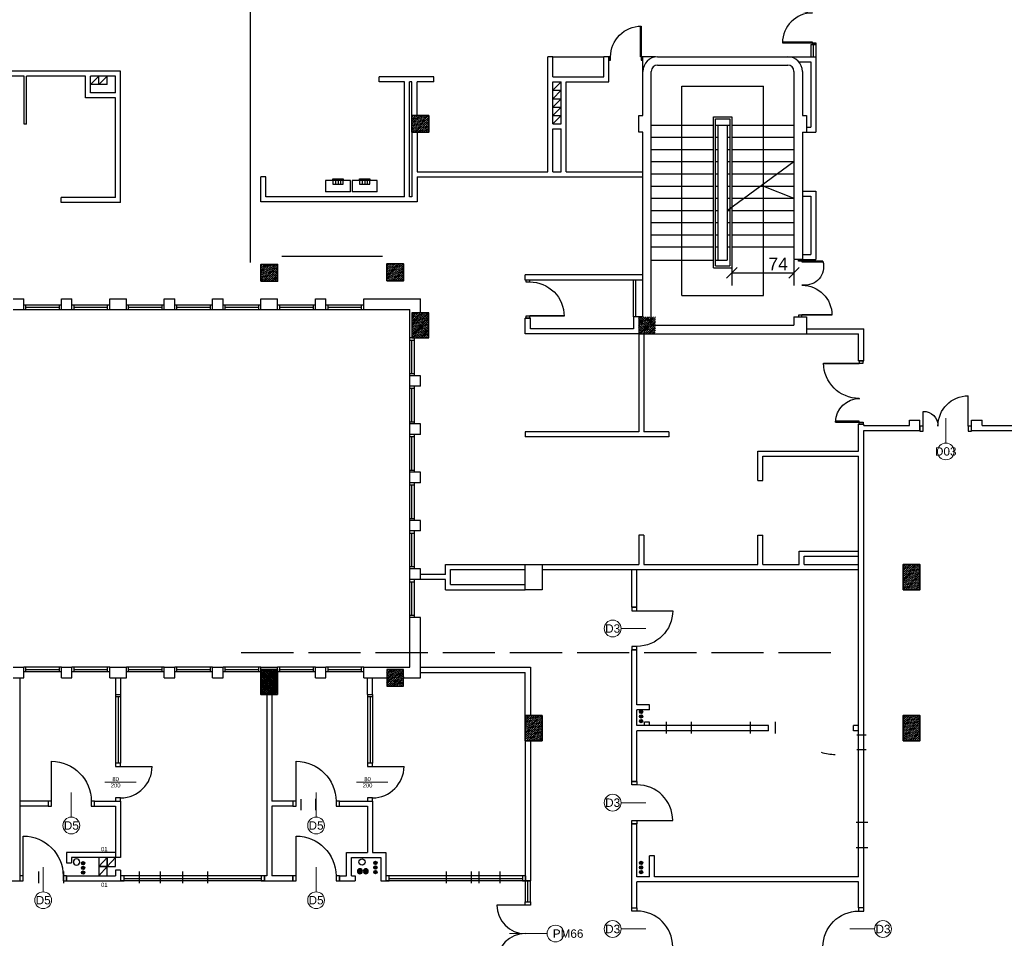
# Model space of a CAD drawing. Header units: millimetres. Extents: x 44889 to 52866, y -11417 to -4315.
# Tile 30 of 74: x 47689 to 48862, y -6307 to -5212. Entities that reach past the tile are written whole.
import ezdxf
from ezdxf.enums import TextEntityAlignment as Align

# ---------------------------------------------------------------- set-up
doc = ezdxf.new("R2010")
doc.units = ezdxf.units.MM
doc.layers.get('0').update_dxf_attribs({"color": 9})
for name, color, linetype, lineweight in [('kreskowanie', 9, 'Continuous', 18), ('opis stolarki', 251, 'Continuous', 18), ('słupy gr0.7', 9, 'Continuous', 35)]:
    doc.layers.add(name, color=color, linetype=linetype, lineweight=lineweight)
for name, color, linetype in [('Podkład', 9, 'Continuous'), ('przepusty', 9, 'Continuous'), ('wentylacja', 7, 'Continuous')]:
    doc.layers.add(name, color=color, linetype=linetype)
doc.styles.add('arial', font='arial.ttf')
doc.styles.get("Standard").update_dxf_attribs({"font": 'arial.ttf', "height": 15})
doc.dimstyles.new('ICZMP', dxfattribs={"dimscale": 5, "dimtxt": 4, "dimasz": 2.5, "dimexe": 3, "dimexo": 0.625, "dimtad": 1, "dimdec": 0, "dimtxsty": 'Standard', "dimblk": 'OBLIQUE', "dimcen": 3, "dimclrd": 256, "dimclre": 256, "dimclrt": 256, "dimadec": 0, "dimazin": 0, "dimtfac": 1, "dimtdec": 0, "dimtmove": 0, "dimatfit": 3, "dimldrblk": 'DOT', "dimfxl": 3, "dimfxlon": 1, "dimarcsym": 0})

# ---------------------------------------------------------------- blocks, each defined once
blk = doc.blocks.new('drzwi1.2')
at = {"layer": 'Podkład'}
for p, q in [((14551.1, 6563), (14551.1, 6568.4)), ((14551.1, 6568.4), (14560.5, 6568.4)), ((14560.5, 6568.4), (14560.5, 6561.1)), ((14645.5, 6563), (14551.1, 6563)), ((14560.5, 6561.1), (14645.5, 6561.1)), ((14617.1, 6422.4), (14551.1, 6422.4)), ((14551.1, 6417.4), (14560.5, 6417.4)), ((14560.5, 6424.7), (14617, 6424.7)), ((14560.5, 6417.4), (14560.5, 6424.7))]:
    blk.add_line(p, q, dxfattribs=at)
for centre, radius, start, end in [((14560.5, 6563.7), 85, 270, 359.5423), ((14559, 6420.6), 58.1, 1.7987, 89.98)]:
    blk.add_arc(centre, radius, start, end, dxfattribs=at)
blk = doc.blocks.new('34TY')
at = {"layer": 'Podkład'}
blk.add_line((95.2, -109.5), (98.6, -113.1), dxfattribs=at)
at = {"layer": 'Podkład', "xscale": 0.9933774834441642, "yscale": 0.9933774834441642, "zscale": 0.9933774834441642, "rotation": 42.87014679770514}
blk.add_blockref('drzwi1.2', (-6158.1, -14619.4), dxfattribs=at)
blk = doc.blocks.new('słup 4')
at = {"layer": 'kreskowanie'}
h = blk.add_hatch(dxfattribs=at)
h.set_pattern_fill('ANSI36', color=256, style=0)
h.set_pattern_definition([(45, (-20, -40), (1.6838, 6.17393), [7.9375, -1.5875, 0, -1.5875])])
h.paths.add_polyline_path([(20, 20), (-20, 20), (-20, -40), (20, -40)])
at = {"layer": 'słupy gr0.7'}
blk.add_lwpolyline([(-20, -40), (20, -40), (20, 20), (-20, 20)], close=True, dxfattribs=at)
blk = doc.blocks.new('wentylacja 3')
at = {"layer": 'wentylacja'}
blk.add_line((20, 22), (0, 0), dxfattribs=at)
blk.add_lwpolyline([(0, 0), (20, 0), (20, 22), (0, 22)], close=True, dxfattribs=at)
blk = doc.blocks.new('przepust duży')
at = {"layer": 'przepusty'}
blk.add_circle((82, 371), 7.5, dxfattribs=at)
blk = doc.blocks.new('przepust 3x')
at = {"layer": 'przepusty'}
for points in [[(4, 11, 1), (-4, 11, 1)], [(4, 0, 1), (-4, 0, 1)], [(4, -11, 1), (-4, -11, 1)]]:
    blk.add_hatch(color=256, dxfattribs=at).paths.add_polyline_path(points)
for centre in [(0, 11), (0, 0), (0, -11)]:
    blk.add_circle(centre, 4, dxfattribs=at)
blk = doc.blocks.new('c.o.')
at = {"layer": 'przepusty'}
for points in [[(6, 0, 1), (-6, 0, 1)], [(20, 0, 1), (8, 0, 1)]]:
    blk.add_hatch(color=256, dxfattribs=at).paths.add_polyline_path(points)
for centre in [(0, 0), (14, 0)]:
    blk.add_circle(centre, 6, dxfattribs=at)
blk = doc.blocks.new('D5')
blk.add_line((103, 12), (103, 107))
for points in [[(0, 12), (8, 12), (8, 0), (0, 0)], [(103, 12), (111, 12), (111, 0), (103, 0)]]:
    blk.add_lwpolyline(points, close=True)
blk.add_arc((103, 12), 95, 90, 180)
at = {"layer": 'opis stolarki'}
blk.add_line((55.5, -26), (55.5, 33), dxfattribs=at)
blk.add_circle((55.5, -46), 20, dxfattribs=at)
blk.add_attdef('D5', text='', height=20, dxfattribs=at).set_placement((55.5, -46), align=Align.MIDDLE)
blk = doc.blocks.new('M$C6751F5240116')
blk.add_line((8, 12), (8, 87))
for points in [[(8, 12), (0, 12), (0, 0), (8, 0)], [(91, 12), (83, 12), (83, 0), (91, 0)]]:
    blk.add_lwpolyline(points, close=True)
blk.add_arc((8, 12), 75, 360, 90)
at = {"layer": 'opis stolarki'}
blk.add_line((45.5, -26), (45.5, 48.7), dxfattribs=at)
at = {"layer": 'opis stolarki', "style": 'arial'}
for p in [(38.3, 0.1), (53.3, 0.1)]:
    blk.add_attdef('D0', text='', height=10, rotation=90, dxfattribs=at).set_placement(p, align=Align.MIDDLE)
blk = doc.blocks.new('D3')
blk.add_line((93, 6), (93, 91))
for points in [[(0, 6), (8, 6), (8, -6), (0, -6)], [(93, 6), (101, 6), (101, -6), (93, -6)]]:
    blk.add_lwpolyline(points, close=True)
blk.add_arc((93, 6), 85, 90, 180)
at = {"layer": 'opis stolarki'}
blk.add_line((50.5, -32), (50.5, 27), dxfattribs=at)
blk.add_circle((50.5, -52), 20, dxfattribs=at)
blk.add_attdef('D1', text='', height=20, dxfattribs=at).set_placement((50.5, -52), align=Align.MIDDLE)
blk = doc.blocks.new('M$C7351F2181115')
for p, q in [((0, 67.5), (-67.5, 67.5)), ((0, -67.5), (-67.5, -67.5))]:
    blk.add_line(p, q)
for points in [[(12, 75.5), (12, 67.5), (0, 67.5), (0, 75.5)], [(12, -67.5), (12, -75.5), (0, -75.5), (0, -67.5)]]:
    blk.add_lwpolyline(points, close=True)
for centre, start, end in [((0, 67.5), 180, 270), ((0, -67.5), 90, 180)]:
    blk.add_arc(centre, 67.5, start, end)
at = {"layer": 'opis stolarki'}
blk.add_line((51.9, 0), (-37.5, 0), dxfattribs=at)
blk.add_circle((71.9, 0), 20, dxfattribs=at)
blk.add_attdef('PM71', text='', height=20, dxfattribs=at).set_placement((71.9, 0), align=Align.MIDDLE)
blk = doc.blocks.new('D03')
for p, q in [((-6, -8), (-41, -8)), ((-6, -115), (-78, -115))]:
    blk.add_line(p, q)
for points in [[(6, 0), (6, -8), (-6, -8), (-6, 0)], [(6, -115), (6, -123), (-6, -123), (-6, -115)]]:
    blk.add_lwpolyline(points, close=True)
for centre, radius, start, end in [((-6, -8), 35, 180, 270), ((-6, -115), 72, 90, 180)]:
    blk.add_arc(centre, radius, start, end)
at = {"layer": 'opis stolarki'}
blk.add_line((34.5, -61.5), (-24.5, -61.5), dxfattribs=at)
blk.add_circle((54.5, -61.5), 20, dxfattribs=at)
blk.add_attdef('D03', text='', height=20, dxfattribs=at).set_placement((54.5, -61.5), align=Align.MIDDLE)
blk = doc.blocks.new('słup 2')
at = {"layer": 'kreskowanie'}
h = blk.add_hatch(dxfattribs=at)
h.set_pattern_fill('ANSI36', color=256, style=0)
h.set_pattern_definition([(45, (-1340, -20), (1.683798, 6.173926), [7.9375, -1.5875, 0, -1.5875])])
h.paths.add_polyline_path([(20, -20), (20, 20), (-20, 20), (-20, -20)])
at = {"layer": 'słupy gr0.7'}
blk.add_lwpolyline([(-20, -20), (20, -20), (20, 20), (-20, 20)], close=True, dxfattribs=at)
blk = doc.blocks.new('d160')
at = {"layer": 'Podkład'}
for p, q in [((4.2, 80), (4.2, -4.2)), ((5.9, 4.2), (5.9, 80)), ((154.1, 4.2), (154.1, 80)), ((155.8, 80), (155.8, -4.2)), ((0, -4.2), (0, 4.2)), ((0, 4.2), (5.9, 4.2)), ((160, 4.2), (154.1, 4.2)), ((160, -4.2), (160, 4.2)), ((4.2, -4.2), (0, -4.2)), ((155.8, -4.2), (160, -4.2))]:
    blk.add_line(p, q, dxfattribs=at)
for centre, start, end in [((4.2, 4.2), 0, 90), ((155.8, 4.2), 89.9848, 180.0152)]:
    blk.add_arc(centre, 75.8, start, end, dxfattribs=at)
blk = doc.blocks.new('_Oblique')
at = {"color": 0, "linetype": 'ByBlock', "lineweight": -2}
blk.add_line((-0.5, -0.5), (0.5, 0.5), dxfattribs=at)
blk = doc.blocks.new('*D16353')
at = {"layer": 'Defpoints', "color": 0}
for p in [(48537, -5482.6), (48611, -5482.6), (48611, -5513.6)]:
    blk.add_point(p, dxfattribs=at)
at = {"layer": 'Podkład', "lineweight": -2}
for p, q in [((48537, -5498.6), (48537, -5528.6)), ((48611, -5498.6), (48611, -5528.6)), ((48537, -5513.6), (48611, -5513.6))]:
    blk.add_line(p, q, dxfattribs=at)
at = {"layer": 'Podkład', "linetype": 'ByBlock', "lineweight": -2, "xscale": 12.5, "yscale": 12.5, "zscale": 12.5, "rotation": 180}
blk.add_blockref('_Oblique', (48537, -5513.6), dxfattribs=at)
at = {"layer": 'Podkład', "linetype": 'ByBlock', "lineweight": -2, "xscale": 12.5, "yscale": 12.5, "zscale": 12.5}
blk.add_blockref('_Oblique', (48611, -5513.6), dxfattribs=at)
at = {"layer": 'Podkład', "insert": (48592.1, -5503), "char_height": 15, "attachment_point": 5}
blk.add_mtext('74', dxfattribs=at)
blk = doc.blocks.new('_Dot')
at = {"color": 0, "linetype": 'ByBlock', "lineweight": -2}
blk.add_line((-0.5, 0), (-1, 0), dxfattribs=at)
at = {"color": 0, "linetype": 'ByBlock', "const_width": 0.5}
blk.add_lwpolyline([(-0.25, 0, 1), (0.25, 0, 1)], format="xyb", close=True, dxfattribs=at)

msp = doc.modelspace()

# ---------------------------------------------------------------- hatches: boundary and pattern name
at = {"layer": 'Podkład'}
h = msp.add_hatch(dxfattribs=at)
h.set_pattern_fill('ANSI36', color=256, scale=0.5, style=0)
h.set_pattern_definition([(45, (48156.0162, -5591.1265), (0.8419, 3.08696), [3.96875, -0.79375, 0, -0.79375])])
h.paths.add_polyline_path([(48176.02, -5591.13), (48176.02, -5561.13), (48156.02, -5561.13), (48156.02, -5591.13)])
h = msp.add_hatch(dxfattribs=at)
h.set_pattern_fill('ANSI36', color=256, scale=0.5, style=0)
h.set_pattern_definition([(45, (47766.0162, -5586.1265), (0.841899, 3.086963), [3.96875, -0.79375, 0, -0.79375])])
h.paths.add_polyline_path([(48446.02, -5586.13), (48446.02, -5566.13), (48426.02, -5566.13), (48426.02, -5586.13)])
h = msp.add_hatch(dxfattribs=at)
h.set_pattern_fill('ANSI36', color=256, scale=0.5, style=0)
h.set_pattern_definition([(45, (47976.0162, -6016.1265), (0.8419, 3.08696), [3.96875, -0.79375, 0, -0.79375])])
h.paths.add_polyline_path([(47996.02, -6016.13), (47996.02, -5986.13), (47976.02, -5986.13), (47976.02, -6016.13)])
h = msp.add_hatch(dxfattribs=at)
h.set_pattern_fill('ANSI36', color=256, scale=0.5, style=0)
h.set_pattern_definition([(45, (47466.0162, -6006.1265), (0.841899, 3.086963), [3.96875, -0.79375, 0, -0.79375])])
h.paths.add_polyline_path([(48146.02, -6006.13), (48146.02, -5986.13), (48126.02, -5986.13), (48126.02, -6006.13)])

# ---------------------------------------------------------------- linework, layer by layer
for p, q in [((47963.52, -5501.13), (47963.52, -5171.13)), ((48631.02, -5241.63), (48631.02, -5256.13)), ((48631.02, -5241.63), (48637.02, -5241.63)), ((48634.02, -5241.63), (48634.02, -5256.13)), ((48637.02, -5241.63), (48637.02, -5256.13)), ((48317.77, -5393.13), (48317.77, -5256.13)), ((48323.77, -5256.13), (48317.77, -5256.13)), ((48323.77, -5280.13), (48323.77, -5256.13)), ((48323.77, -5256.13), (48384.52, -5256.13)), ((48384.52, -5280.13), (48384.52, -5256.13)), ((48390.52, -5256.13), (48384.52, -5256.13)), ((48390.52, -5286.13), (48390.52, -5256.13)), ((48446.02, -5256.13), (48431.02, -5256.13)), ((48431.02, -5273.63), (48431.02, -5256.13)), ((48448.52, -5256.13), (48603.52, -5256.13)), ((48603.52, -5256.13), (48637.02, -5256.13)), ((48616.71, -5262.13), (48631.02, -5262.13)), ((48631.02, -5262.13), (48631.02, -5340.13)), ((48637.02, -5256.13), (48637.02, -5346.13)), ((47809.02, -5273.13), (47636.02, -5273.13)), ((47809.02, -5429.63), (47809.02, -5273.13)), ((48431.02, -5326.13), (48431.02, -5273.63)), ((48441.02, -5576.13), (48441.02, -5273.63)), ((48448.52, -5266.13), (48603.52, -5266.13)), ((48611.02, -5273.63), (48611.02, -5497.63)), ((48621.02, -5273.63), (48621.02, -5326.13)), ((47694.02, -5279.13), (47572.02, -5279.13)), ((47694.02, -5336.63), (47694.02, -5279.13)), ((47767.02, -5279.13), (47697.02, -5279.13)), ((47697.02, -5336.63), (47697.02, -5279.13)), ((47767.02, -5305.13), (47767.02, -5279.13)), ((47803.02, -5279.13), (47773.02, -5279.13)), ((47773.02, -5299.13), (47773.02, -5279.13)), ((47773.02, -5289.13), (47783.02, -5279.13)), ((47783.02, -5289.13), (47783.02, -5279.13)), ((47783.02, -5289.13), (47793.02, -5279.13)), ((47793.02, -5289.13), (47793.02, -5279.13)), ((47803.02, -5299.13), (47803.02, -5279.13)), ((48182.02, -5280.13), (48117.02, -5280.13)), ((48117.02, -5286.13), (48117.02, -5280.13)), ((48147.02, -5286.13), (48117.02, -5286.13)), ((48147.02, -5423.13), (48147.02, -5286.13)), ((48156.02, -5286.13), (48153.02, -5286.13)), ((48153.02, -5423.13), (48153.02, -5286.13)), ((48156.02, -5326.13), (48156.02, -5286.13)), ((48162.02, -5326.13), (48162.02, -5286.13)), ((48182.02, -5286.13), (48162.02, -5286.13)), ((48182.02, -5286.13), (48182.02, -5280.13)), ((48323.77, -5280.13), (48384.52, -5280.13)), ((48323.77, -5286.13), (48333.77, -5286.13)), ((48323.77, -5336.13), (48323.77, -5286.13)), ((48323.77, -5296.13), (48333.77, -5286.13)), ((48333.77, -5336.13), (48333.77, -5286.13)), ((48339.77, -5393.13), (48339.77, -5286.13)), ((48339.77, -5286.13), (48390.52, -5286.13)), ((47793.02, -5289.13), (47773.02, -5289.13)), ((47803.02, -5299.13), (47773.02, -5299.13)), ((48323.77, -5296.13), (48333.77, -5296.13)), ((48323.77, -5306.13), (48333.77, -5296.13)), ((48477.27, -5540.47), (48477.27, -5291.28)), ((48477.27, -5291.28), (48574.77, -5291.28)), ((48574.77, -5540.47), (48574.77, -5291.28)), ((47803.02, -5305.13), (47767.02, -5305.13)), ((47803.02, -5423.63), (47803.02, -5305.13)), ((48323.77, -5306.13), (48333.77, -5306.13)), ((48323.77, -5316.13), (48333.77, -5306.13)), ((48323.77, -5316.13), (48333.77, -5316.13)), ((48323.77, -5326.13), (48333.77, -5316.13)), ((48323.77, -5326.13), (48333.77, -5326.13)), ((48323.77, -5336.13), (48333.77, -5326.13)), ((48426.02, -5326.13), (48431.02, -5326.13)), ((48426.02, -5346.13), (48426.02, -5326.13)), ((48515.02, -5327.63), (48537.02, -5327.63)), ((48515.02, -5507.63), (48515.02, -5327.63)), ((48517.52, -5330.13), (48534.52, -5330.13)), ((48517.52, -5505.13), (48517.52, -5330.13)), ((48534.52, -5330.13), (48534.52, -5505.13)), ((48537.02, -5327.63), (48537.02, -5507.63)), ((48621.02, -5326.13), (48626.02, -5326.13)), ((48626.02, -5326.13), (48626.02, -5346.13)), ((47697.02, -5336.63), (47694.02, -5336.63)), ((48156.02, -5346.13), (48156.02, -5423.13)), ((48162.02, -5346.13), (48162.02, -5393.13)), ((48323.77, -5336.13), (48333.77, -5336.13)), ((48323.77, -5393.13), (48323.77, -5342.13)), ((48323.77, -5342.13), (48333.77, -5342.13)), ((48333.77, -5393.13), (48333.77, -5342.13)), ((48431.02, -5346.13), (48426.02, -5346.13)), ((48431.02, -5566.13), (48431.02, -5346.13)), ((48441.02, -5337.63), (48515.02, -5337.63)), ((48517.52, -5337.63), (48534.52, -5337.63)), ((48520.52, -5498.63), (48520.52, -5337.63)), ((48531.52, -5337.63), (48531.52, -5498.63)), ((48537.02, -5337.63), (48611.02, -5337.63)), ((48621.02, -5346.13), (48626.02, -5346.13)), ((48621.02, -5346.13), (48621.02, -5497.63)), ((48626.02, -5340.13), (48631.02, -5340.13)), ((48626.02, -5346.13), (48637.02, -5346.13)), ((48441.02, -5352.13), (48515.02, -5352.13)), ((48517.52, -5352.13), (48520.52, -5352.13)), ((48531.52, -5352.13), (48534.52, -5352.13)), ((48537.02, -5352.13), (48611.02, -5352.13)), ((48441.02, -5366.63), (48515.02, -5366.63)), ((48517.52, -5366.63), (48520.52, -5366.63)), ((48531.52, -5366.63), (48534.52, -5366.63)), ((48537.02, -5366.63), (48611.02, -5366.63)), ((48441.02, -5381.13), (48515.02, -5381.13)), ((48517.52, -5381.13), (48520.52, -5381.13)), ((48531.52, -5381.13), (48534.52, -5381.13)), ((48531.52, -5439.13), (48611.02, -5381.13)), ((48537.02, -5381.13), (48611.02, -5381.13)), ((48162.02, -5393.13), (48317.77, -5393.13)), ((48323.77, -5393.13), (48333.77, -5393.13)), ((48339.77, -5393.13), (48431.02, -5393.13)), ((47982.02, -5399.13), (47976.02, -5399.13)), ((47976.02, -5429.13), (47976.02, -5399.13)), ((47982.02, -5423.13), (47982.02, -5399.13)), ((48052.92, -5403.7), (48052.92, -5417.23)), ((48082.92, -5403.7), (48052.92, -5403.7)), ((48061.92, -5403.7), (48061.92, -5401.7)), ((48061.92, -5401.7), (48073.92, -5401.7)), ((48064.92, -5401.7), (48064.92, -5407.98)), ((48067.92, -5401.7), (48067.92, -5407.98)), ((48070.92, -5401.7), (48070.92, -5407.98)), ((48073.92, -5401.7), (48073.92, -5403.7)), ((48082.92, -5417.23), (48082.92, -5403.7)), ((48114.67, -5403.7), (48084.67, -5403.7)), ((48084.67, -5403.7), (48084.67, -5417.23)), ((48093.67, -5403.7), (48093.67, -5401.7)), ((48093.67, -5401.7), (48105.67, -5401.7)), ((48096.67, -5401.7), (48096.67, -5407.98)), ((48099.67, -5401.7), (48099.67, -5407.98)), ((48102.67, -5401.7), (48102.67, -5407.98)), ((48105.67, -5401.7), (48105.67, -5403.7)), ((48114.67, -5417.23), (48114.67, -5403.7)), ((48162.02, -5399.13), (48431.02, -5399.13)), ((48162.02, -5399.13), (48162.02, -5429.13)), ((48441.02, -5395.63), (48515.02, -5395.63)), ((48517.52, -5395.63), (48520.52, -5395.63)), ((48531.52, -5395.63), (48534.52, -5395.63)), ((48537.02, -5395.63), (48611.02, -5395.63)), ((48082.92, -5417.23), (48052.92, -5417.23)), ((48114.67, -5417.23), (48084.67, -5417.23)), ((48441.02, -5410.13), (48515.02, -5410.13)), ((48517.52, -5410.13), (48520.52, -5410.13)), ((48531.52, -5410.13), (48534.52, -5410.13)), ((48537.02, -5410.13), (48611.02, -5410.13)), ((48574.77, -5410.13), (48611.02, -5424.63)), ((48621.02, -5416.13), (48637.02, -5416.13)), ((48637.02, -5416.13), (48637.02, -5497.63)), ((47738.02, -5429.63), (47738.02, -5423.63)), ((47803.02, -5423.63), (47738.02, -5423.63)), ((47809.02, -5429.63), (47738.02, -5429.63)), ((48162.02, -5429.13), (47976.02, -5429.13)), ((48147.02, -5423.13), (47982.02, -5423.13)), ((48156.02, -5423.13), (48153.02, -5423.13)), ((48441.02, -5424.63), (48515.02, -5424.63)), ((48517.52, -5424.63), (48520.52, -5424.63)), ((48531.52, -5424.63), (48534.52, -5424.63)), ((48537.02, -5424.63), (48611.02, -5424.63)), ((48621.02, -5422.13), (48631.02, -5422.13)), ((48631.02, -5422.13), (48631.02, -5491.63)), ((48441.02, -5439.13), (48515.02, -5439.13)), ((48517.52, -5439.13), (48520.52, -5439.13)), ((48531.52, -5439.13), (48534.52, -5439.13)), ((48537.02, -5439.13), (48611.02, -5439.13)), ((48441.02, -5453.63), (48515.02, -5453.63)), ((48517.52, -5453.63), (48520.52, -5453.63)), ((48531.52, -5453.63), (48534.52, -5453.63)), ((48537.02, -5453.63), (48611.02, -5453.63)), ((48441.02, -5468.13), (48515.02, -5468.13)), ((48517.52, -5468.13), (48520.52, -5468.13)), ((48531.52, -5468.13), (48534.52, -5468.13)), ((48537.02, -5468.13), (48611.02, -5468.13)), ((48441.02, -5482.63), (48515.02, -5482.63)), ((48517.52, -5482.63), (48520.52, -5482.63)), ((48531.52, -5482.63), (48534.52, -5482.63)), ((48537.02, -5482.63), (48611.02, -5482.63)), ((48001.02, -5493.63), (48121.02, -5493.63)), ((48441.02, -5498.63), (48515.02, -5498.63)), ((48517.52, -5498.63), (48531.52, -5498.63)), ((48621.02, -5497.63), (48611.02, -5497.63)), ((48616.53, -5499.61), (48616.53, -5497.63)), ((48616.53, -5497.63), (48620.5, -5497.63)), ((48645.51, -5499.61), (48616.53, -5499.61)), ((48620.5, -5497.63), (48620.5, -5500.41)), ((48621.02, -5491.63), (48631.02, -5491.63)), ((48621.02, -5497.63), (48637.02, -5497.63)), ((48515.02, -5507.63), (48537.02, -5507.63)), ((48517.52, -5505.13), (48534.52, -5505.13)), ((48620.5, -5500.41), (48645.51, -5500.41)), ((48291.02, -5522.13), (48291.02, -5516.13)), ((48431.02, -5516.13), (48291.02, -5516.13)), ((48431.02, -5522.13), (48291.02, -5522.13)), ((48420.02, -5566.13), (48420.02, -5522.13)), ((48422.52, -5566.13), (48422.52, -5522.13)), ((47681.02, -5544.63), (47693.52, -5544.63)), ((47693.52, -5557.13), (47693.52, -5544.63)), ((47738.52, -5557.13), (47738.52, -5544.63)), ((47738.52, -5544.63), (47751.02, -5544.63)), ((47751.02, -5557.13), (47751.02, -5544.63)), ((47796.02, -5557.13), (47796.02, -5544.63)), ((47796.02, -5544.63), (47816.02, -5544.63)), ((47816.02, -5557.13), (47816.02, -5544.63)), ((47861.02, -5557.13), (47861.02, -5544.63)), ((47861.02, -5544.63), (47873.52, -5544.63)), ((47873.52, -5557.13), (47873.52, -5544.63)), ((47918.52, -5557.13), (47918.52, -5544.63)), ((47918.52, -5544.63), (47931.02, -5544.63)), ((47931.02, -5557.13), (47931.02, -5544.63)), ((47976.02, -5557.13), (47976.02, -5544.63)), ((47976.02, -5544.63), (47996.02, -5544.63)), ((47996.02, -5557.13), (47996.02, -5544.63)), ((48041.02, -5557.13), (48041.02, -5544.63)), ((48041.02, -5544.63), (48053.52, -5544.63)), ((48053.52, -5557.13), (48053.52, -5544.63)), ((48098.52, -5557.13), (48098.52, -5544.63)), ((48098.52, -5544.63), (48166.02, -5544.63)), ((48166.02, -5561.13), (48166.02, -5544.63)), ((48166.02, -5561.13), (48166.02, -5544.63)), ((48477.27, -5540.47), (48574.77, -5540.47)), ((47681.02, -5557.13), (47693.52, -5557.13)), ((47738.52, -5552.13), (47693.52, -5552.13)), ((47693.52, -5557.13), (47738.52, -5557.13)), ((47696.02, -5557.13), (47696.02, -5552.13)), ((47696.02, -5554.63), (47736.02, -5554.63)), ((47736.02, -5557.13), (47736.02, -5552.13)), ((47738.52, -5557.13), (47751.02, -5557.13)), ((47796.02, -5552.13), (47751.02, -5552.13)), ((47751.02, -5557.13), (47796.02, -5557.13)), ((47753.52, -5557.13), (47753.52, -5552.13)), ((47753.52, -5554.63), (47793.52, -5554.63)), ((47793.52, -5557.13), (47793.52, -5552.13)), ((47796.02, -5557.13), (47816.02, -5557.13)), ((47861.02, -5552.13), (47816.02, -5552.13)), ((47816.02, -5557.13), (47861.02, -5557.13)), ((47818.52, -5557.13), (47818.52, -5552.13)), ((47818.52, -5554.63), (47858.52, -5554.63)), ((47858.52, -5557.13), (47858.52, -5552.13)), ((47861.02, -5557.13), (47873.52, -5557.13)), ((47918.52, -5552.13), (47873.52, -5552.13)), ((47873.52, -5557.13), (47918.52, -5557.13)), ((47876.02, -5557.13), (47876.02, -5552.13)), ((47876.02, -5554.63), (47916.02, -5554.63)), ((47916.02, -5557.13), (47916.02, -5552.13)), ((47918.52, -5557.13), (47931.02, -5557.13)), ((47976.02, -5552.13), (47931.02, -5552.13)), ((47931.02, -5557.13), (47976.02, -5557.13)), ((47933.52, -5557.13), (47933.52, -5552.13)), ((47933.52, -5554.63), (47973.52, -5554.63)), ((47973.52, -5557.13), (47973.52, -5552.13)), ((47976.02, -5557.13), (47996.02, -5557.13)), ((48041.02, -5552.13), (47996.02, -5552.13)), ((47996.02, -5557.13), (48041.02, -5557.13)), ((47998.52, -5557.13), (47998.52, -5552.13)), ((47998.52, -5554.63), (48038.52, -5554.63)), ((48038.52, -5557.13), (48038.52, -5552.13)), ((48041.02, -5557.13), (48053.52, -5557.13)), ((48098.52, -5552.13), (48053.52, -5552.13)), ((48053.52, -5557.13), (48098.52, -5557.13)), ((48056.02, -5557.13), (48056.02, -5552.13)), ((48056.02, -5554.63), (48096.02, -5554.63)), ((48096.02, -5557.13), (48096.02, -5552.13)), ((48098.52, -5557.13), (48153.52, -5557.13)), ((48153.52, -5591.13), (48153.52, -5557.13)), ((48291.02, -5586.13), (48291.02, -5567.63)), ((48297.02, -5567.63), (48291.02, -5567.63)), ((48297.02, -5580.13), (48297.02, -5567.63)), ((48420.02, -5566.13), (48420.02, -5580.13)), ((48426.02, -5566.13), (48420.02, -5566.13)), ((48611.02, -5566.13), (48626.02, -5566.13)), ((48611.02, -5566.13), (48611.02, -5576.13)), ((48656.27, -5564.14), (48616.53, -5564.14)), ((48616.53, -5564.14), (48616.53, -5566.13)), ((48616.53, -5566.13), (48620.5, -5566.13)), ((48620.5, -5566.13), (48620.5, -5563.34)), ((48620.5, -5563.34), (48656.27, -5563.34)), ((48626.02, -5566.13), (48626.02, -5586.13)), ((48420.02, -5580.13), (48297.02, -5580.13)), ((48441.02, -5576.13), (48611.02, -5576.13)), ((48626.02, -5580.13), (48694.02, -5580.13)), ((48694.02, -5618.38), (48694.02, -5580.13)), ((48156.02, -5591.13), (48153.52, -5591.13)), ((48153.52, -5636.13), (48153.52, -5591.13)), ((48153.52, -5593.63), (48158.52, -5593.63)), ((48156.02, -5633.63), (48156.02, -5593.63)), ((48158.52, -5591.13), (48158.52, -5636.13)), ((48426.02, -5586.13), (48291.02, -5586.13)), ((48426.02, -5586.13), (48626.02, -5586.13)), ((48426.02, -5586.13), (48426.02, -5703.13)), ((48432.02, -5586.13), (48432.02, -5703.13)), ((48626.02, -5586.13), (48688.02, -5586.13)), ((48688.02, -5618.38), (48688.02, -5586.13)), ((48688.02, -5618.38), (48694.02, -5618.38)), ((48153.52, -5633.63), (48158.52, -5633.63)), ((48166.02, -5636.13), (48153.52, -5636.13)), ((48153.52, -5648.63), (48153.52, -5636.13)), ((48166.02, -5648.63), (48166.02, -5636.13)), ((48166.02, -5648.63), (48153.52, -5648.63)), ((48153.52, -5693.63), (48153.52, -5648.63)), ((48153.52, -5651.13), (48158.52, -5651.13)), ((48156.02, -5691.13), (48156.02, -5651.13)), ((48158.52, -5648.63), (48158.52, -5693.63)), ((48153.52, -5691.13), (48158.52, -5691.13)), ((48166.02, -5693.63), (48153.52, -5693.63)), ((48153.52, -5706.13), (48153.52, -5693.63)), ((48166.02, -5706.13), (48166.02, -5693.63)), ((48688.02, -5726.13), (48688.02, -5693.88)), ((48688.02, -5693.88), (48694.02, -5693.88)), ((48694.02, -5695.63), (48694.02, -5693.88)), ((48694.02, -5695.63), (48748.52, -5695.63)), ((48748.52, -5689.13), (48761.02, -5689.13)), ((48748.52, -5695.63), (48748.52, -5689.13)), ((48761.02, -5701.63), (48761.02, -5689.13)), ((48822.52, -5701.63), (48822.52, -5689.13)), ((48822.52, -5689.13), (48835.02, -5689.13)), ((48835.02, -5695.63), (48835.02, -5689.13)), ((48835.02, -5695.63), (48886.02, -5695.63)), ((48166.02, -5706.13), (48153.52, -5706.13)), ((48153.52, -5751.13), (48153.52, -5706.13)), ((48153.52, -5708.63), (48158.52, -5708.63)), ((48156.02, -5748.63), (48156.02, -5708.63)), ((48158.52, -5706.13), (48158.52, -5751.13)), ((48426.02, -5703.13), (48291.02, -5703.13)), ((48291.02, -5703.13), (48291.02, -5709.13)), ((48462.02, -5709.13), (48291.02, -5709.13)), ((48462.02, -5703.13), (48432.02, -5703.13)), ((48462.02, -5703.13), (48462.02, -5709.13)), ((48694.02, -5910.61), (48694.02, -5701.63)), ((48694.02, -5701.63), (48761.02, -5701.63)), ((48822.52, -5701.63), (48886.02, -5701.63)), ((48568.02, -5726.13), (48688.02, -5726.13)), ((48568.02, -5761.13), (48568.02, -5726.13)), ((48574.02, -5732.13), (48688.02, -5732.13)), ((48574.02, -5761.13), (48574.02, -5732.13)), ((48688.02, -5845.13), (48688.02, -5732.13)), ((48153.52, -5748.63), (48158.52, -5748.63)), ((48166.02, -5751.13), (48153.52, -5751.13)), ((48153.52, -5763.63), (48153.52, -5751.13)), ((48166.02, -5763.63), (48166.02, -5751.13)), ((48166.02, -5763.63), (48153.52, -5763.63)), ((48153.52, -5808.63), (48153.52, -5763.63)), ((48153.52, -5766.13), (48158.52, -5766.13)), ((48156.02, -5806.13), (48156.02, -5766.13)), ((48158.52, -5763.63), (48158.52, -5808.63)), ((48568.02, -5761.13), (48574.02, -5761.13)), ((48688.02, -6233.13), (48688.02, -5761.63)), ((48694.02, -6270.13), (48694.02, -5761.63)), ((48153.52, -5806.13), (48158.52, -5806.13)), ((48166.02, -5808.63), (48153.52, -5808.63)), ((48153.52, -5821.13), (48153.52, -5808.63)), ((48166.02, -5821.13), (48166.02, -5808.63)), ((48166.02, -5821.13), (48153.52, -5821.13)), ((48153.52, -5866.13), (48153.52, -5821.13)), ((48153.52, -5823.63), (48158.52, -5823.63)), ((48156.02, -5863.63), (48156.02, -5823.63)), ((48158.52, -5821.13), (48158.52, -5866.13)), ((48432.02, -5826.13), (48426.02, -5826.13)), ((48426.02, -5826.13), (48426.02, -5861.13)), ((48432.02, -5826.13), (48432.02, -5861.13)), ((48568.02, -5861.13), (48568.02, -5826.13)), ((48568.02, -5826.13), (48574.02, -5826.13)), ((48574.02, -5861.13), (48574.02, -5826.13)), ((48617.02, -5861.13), (48617.02, -5845.13)), ((48617.02, -5845.13), (48688.02, -5845.13)), ((48623.02, -5861.13), (48623.02, -5851.13)), ((48623.02, -5851.13), (48688.02, -5851.13)), ((48688.02, -5861.13), (48688.02, -5851.13)), ((48153.52, -5863.63), (48158.52, -5863.63)), ((48196.02, -5861.13), (48291.02, -5861.13)), ((48196.02, -5873.13), (48196.02, -5861.13)), ((48311.02, -5861.13), (48426.02, -5861.13)), ((48432.02, -5861.13), (48568.02, -5861.13)), ((48574.02, -5861.13), (48617.02, -5861.13)), ((48623.02, -5861.13), (48688.02, -5861.13)), ((48761.02, -5867.13), (48761.02, -5861.13)), ((48166.02, -5866.13), (48153.52, -5866.13)), ((48153.52, -5879.13), (48153.52, -5866.13)), ((48166.02, -5879.13), (48166.02, -5866.13)), ((48196.02, -5873.13), (48166.02, -5873.13)), ((48202.02, -5867.13), (48291.02, -5867.13)), ((48202.02, -5885.13), (48202.02, -5867.13)), ((48311.02, -5867.13), (48688.02, -5867.13)), ((48418.02, -5912.13), (48418.02, -5867.13)), ((48424.02, -5912.13), (48424.02, -5867.13)), ((48424.02, -5867.13), (48688.02, -5867.13)), ((48688.02, -5910.61), (48688.02, -5867.13)), ((48166.02, -5879.13), (48153.52, -5879.13)), ((48153.52, -5924.13), (48153.52, -5879.13)), ((48153.52, -5881.63), (48158.52, -5881.63)), ((48156.02, -5921.63), (48156.02, -5881.63)), ((48158.52, -5879.13), (48158.52, -5924.13)), ((48196.02, -5879.13), (48166.02, -5879.13)), ((48196.02, -5891.13), (48196.02, -5879.13)), ((48202.02, -5885.13), (48291.02, -5885.13)), ((48196.02, -5891.13), (48291.02, -5891.13)), ((48153.52, -5921.63), (48158.52, -5921.63)), ((48418.02, -5912.13), (48424.02, -5912.13)), ((48153.52, -5983.63), (48153.52, -5924.13)), ((48166.02, -5924.13), (48153.52, -5924.13)), ((48166.02, -5996.13), (48166.02, -5924.13)), ((48418.02, -6119.63), (48418.02, -5962.63)), ((48424.02, -5962.63), (48418.02, -5962.63)), ((48424.02, -6028.13), (48424.02, -5962.63)), ((47681.02, -5983.63), (47693.52, -5983.63)), ((47693.52, -5996.13), (47693.52, -5983.63)), ((47738.52, -5983.63), (47693.52, -5983.63)), ((47693.52, -5988.63), (47738.52, -5988.63)), ((47696.02, -5988.63), (47696.02, -5983.63)), ((47696.02, -5986.13), (47736.02, -5986.13)), ((47736.02, -5988.63), (47736.02, -5983.63)), ((47738.52, -5996.13), (47738.52, -5983.63)), ((47738.52, -5983.63), (47751.02, -5983.63)), ((47751.02, -5996.13), (47751.02, -5983.63)), ((47796.02, -5983.63), (47751.02, -5983.63)), ((47751.02, -5988.63), (47796.02, -5988.63)), ((47753.52, -5988.63), (47753.52, -5983.63)), ((47753.52, -5986.13), (47793.52, -5986.13)), ((47793.52, -5988.63), (47793.52, -5983.63)), ((47796.02, -5996.13), (47796.02, -5983.63)), ((47796.02, -5983.63), (47816.02, -5983.63)), ((47816.02, -5996.13), (47816.02, -5983.63)), ((47861.02, -5983.63), (47816.02, -5983.63)), ((47816.02, -5988.63), (47861.02, -5988.63)), ((47818.52, -5988.63), (47818.52, -5983.63)), ((47818.52, -5986.13), (47858.52, -5986.13)), ((47858.52, -5988.63), (47858.52, -5983.63)), ((47861.02, -5996.13), (47861.02, -5983.63)), ((47861.02, -5983.63), (47873.52, -5983.63)), ((47873.52, -5996.13), (47873.52, -5983.63)), ((47918.52, -5983.63), (47873.52, -5983.63)), ((47873.52, -5988.63), (47918.52, -5988.63)), ((47876.02, -5988.63), (47876.02, -5983.63)), ((47876.02, -5986.13), (47916.02, -5986.13)), ((47916.02, -5988.63), (47916.02, -5983.63)), ((47918.52, -5996.13), (47918.52, -5983.63)), ((47918.52, -5983.63), (47931.02, -5983.63)), ((47931.02, -5996.13), (47931.02, -5983.63)), ((47976.02, -5983.63), (47931.02, -5983.63)), ((47931.02, -5988.63), (47976.02, -5988.63)), ((47933.52, -5988.63), (47933.52, -5983.63)), ((47933.52, -5986.13), (47973.52, -5986.13)), ((47973.52, -5988.63), (47973.52, -5983.63)), ((47976.02, -5986.13), (47976.02, -5983.63)), ((47976.02, -5983.63), (47996.02, -5983.63)), ((47996.02, -5986.13), (47996.02, -5983.63)), ((48041.02, -5983.63), (47996.02, -5983.63)), ((47996.02, -5988.63), (48041.02, -5988.63)), ((47998.52, -5988.63), (47998.52, -5983.63)), ((47998.52, -5986.13), (48038.52, -5986.13)), ((48038.52, -5988.63), (48038.52, -5983.63)), ((48041.02, -5996.13), (48041.02, -5983.63)), ((48041.02, -5983.63), (48053.52, -5983.63)), ((48053.52, -5996.13), (48053.52, -5983.63)), ((48098.52, -5983.63), (48053.52, -5983.63)), ((48053.52, -5988.63), (48098.52, -5988.63)), ((48056.02, -5988.63), (48056.02, -5983.63)), ((48056.02, -5986.13), (48096.02, -5986.13)), ((48096.02, -5988.63), (48096.02, -5983.63)), ((48098.52, -5996.13), (48098.52, -5983.63)), ((48098.52, -5983.63), (48153.52, -5983.63)), ((48166.02, -5983.63), (48297.02, -5983.63)), ((48166.02, -5989.63), (48291.02, -5989.63)), ((48291.02, -6041.13), (48291.02, -5989.63)), ((48297.02, -5983.63), (48297.02, -6041.13)), ((47681.02, -5996.13), (47693.52, -5996.13)), ((47689.02, -5996.13), (47689.02, -6238.13)), ((47738.52, -5996.13), (47751.02, -5996.13)), ((47796.02, -5996.13), (47816.02, -5996.13)), ((47803.02, -5996.13), (47803.02, -6016.13)), ((47809.02, -5996.13), (47809.02, -6016.13)), ((47861.02, -5996.13), (47873.52, -5996.13)), ((47918.52, -5996.13), (47931.02, -5996.13)), ((48041.02, -5996.13), (48053.52, -5996.13)), ((48098.52, -5996.13), (48126.02, -5996.13)), ((48103.02, -6016.13), (48103.02, -5996.13)), ((48109.02, -6016.13), (48109.02, -5996.13)), ((48146.02, -5996.13), (48166.02, -5996.13)), ((47803.02, -6016.13), (47803.02, -6097.63)), ((47803.02, -6016.13), (47809.02, -6016.13)), ((47809.02, -6016.13), (47809.02, -6097.63)), ((47989.02, -6016.13), (47989.02, -6143.13)), ((48103.02, -6016.13), (48109.02, -6016.13)), ((48103.02, -6016.13), (48103.02, -6097.63)), ((48109.02, -6016.13), (48109.02, -6097.63)), ((47809.02, -6018.63), (47803.02, -6018.63)), ((47806.02, -6018.63), (47806.02, -6097.63)), ((48109.02, -6018.63), (48103.02, -6018.63)), ((48106.02, -6018.63), (48106.02, -6097.63)), ((48439.02, -6028.13), (48424.02, -6028.13)), ((48424.02, -6053.13), (48424.02, -6034.13)), ((48439.02, -6034.13), (48424.02, -6034.13)), ((48439.02, -6034.13), (48439.02, -6028.13)), ((48433.02, -6053.13), (48433.02, -6049.13)), ((48439.02, -6049.13), (48433.02, -6049.13)), ((48439.02, -6053.13), (48439.02, -6049.13)), ((48459.02, -6062.62), (48459.02, -6048.61)), ((48489.02, -6062.62), (48489.02, -6048.61)), ((48559.02, -6062.62), (48559.02, -6048.61)), ((48589.02, -6062.62), (48589.02, -6048.61)), ((48580.52, -6053.13), (48424.02, -6053.13)), ((48424.02, -6119.63), (48424.02, -6059.13)), ((48580.52, -6059.13), (48424.02, -6059.13)), ((48580.52, -6059.13), (48580.52, -6053.13)), ((48688.02, -6053.13), (48682.02, -6053.13)), ((48682.02, -6059.13), (48682.02, -6053.13)), ((48688.02, -6059.13), (48682.02, -6059.13)), ((48291.02, -6071.13), (48291.02, -6238.13)), ((48297.02, -6071.13), (48297.02, -6238.13)), ((48686.01, -6064.13), (48696.95, -6064.13)), ((48686.01, -6081.63), (48696.95, -6081.63)), ((48424.02, -6119.63), (48418.02, -6119.63)), ((47722.52, -6143.13), (47689.02, -6143.13)), ((47722.52, -6143.13), (47722.52, -6149.13)), ((47778.02, -6149.13), (47778.02, -6143.13)), ((47778.02, -6143.13), (47809.02, -6143.13)), ((47809.02, -6143.13), (47809.02, -6210.13)), ((48014.02, -6143.13), (47989.02, -6143.13)), ((48014.02, -6143.13), (48014.02, -6149.13)), ((48024.02, -6153.91), (48024.02, -6140.71)), ((48041.52, -6153.91), (48041.52, -6140.43)), ((48069.52, -6149.13), (48069.52, -6143.13)), ((48069.52, -6143.13), (48109.02, -6143.13)), ((48109.02, -6143.13), (48109.02, -6204.13)), ((47722.52, -6149.13), (47689.02, -6149.13)), ((47778.02, -6149.13), (47803.02, -6149.13)), ((47803.02, -6149.13), (47803.02, -6210.13)), ((48014.02, -6149.13), (47989.02, -6149.13)), ((47989.02, -6149.13), (47989.02, -6232.13)), ((48069.52, -6149.13), (48103.02, -6149.13)), ((48103.02, -6149.13), (48103.02, -6204.13)), ((48685.23, -6168.13), (48699.1, -6168.13)), ((48418.02, -6270.13), (48418.02, -6170.13)), ((48418.02, -6170.13), (48424.02, -6170.13)), ((48424.02, -6233.13), (48424.02, -6170.13)), ((48685.23, -6198.13), (48699.1, -6198.13)), ((47744.52, -6204.13), (47744.52, -6216.63)), ((47803.02, -6204.13), (47744.52, -6204.13)), ((47809.02, -6210.13), (47750.52, -6210.13)), ((47750.52, -6210.13), (47750.52, -6216.63)), ((48078.02, -6204.13), (48103.02, -6204.13)), ((48078.02, -6232.13), (48078.02, -6204.13)), ((48084.02, -6210.13), (48119.02, -6210.13)), ((48084.02, -6232.13), (48084.02, -6210.13)), ((48109.02, -6204.13), (48125.02, -6204.13)), ((48119.02, -6210.13), (48119.02, -6238.13)), ((48125.02, -6204.13), (48125.02, -6238.13)), ((48439.02, -6233.13), (48439.02, -6208.13)), ((48445.02, -6208.13), (48439.02, -6208.13)), ((48445.02, -6233.13), (48445.02, -6208.13)), ((47711.52, -6240.77), (47711.52, -6226.76)), ((47741.52, -6240.77), (47741.52, -6226.76)), ((47744.52, -6216.63), (47750.52, -6216.63)), ((47809.02, -6225.13), (47803.02, -6225.13)), ((47803.02, -6225.13), (47803.02, -6232.13)), ((47809.02, -6225.13), (47809.02, -6238.13)), ((47831.52, -6240.77), (47831.52, -6226.76)), ((47856.52, -6240.77), (47856.52, -6226.76)), ((47883.02, -6240.77), (47883.02, -6226.76)), ((47913.02, -6240.77), (47913.02, -6226.76)), ((48197.02, -6240.77), (48197.02, -6226.76)), ((48227.02, -6240.77), (48227.02, -6226.76)), ((48236.02, -6240.77), (48236.02, -6226.76)), ((48261.02, -6240.77), (48261.02, -6226.76)), ((47656.52, -6238.13), (47689.02, -6238.13)), ((47744.52, -6232.13), (47803.02, -6232.13)), ((47744.52, -6232.13), (47744.52, -6238.13)), ((47744.52, -6238.13), (47809.02, -6238.13)), ((47980.52, -6232.13), (47809.02, -6232.13)), ((47980.52, -6238.13), (47809.02, -6238.13)), ((47813.02, -6235.13), (47976.52, -6235.13)), ((48014.02, -6232.13), (47989.02, -6232.13)), ((48069.52, -6232.13), (48069.52, -6238.13)), ((48069.52, -6232.13), (48078.02, -6232.13)), ((48069.52, -6238.13), (48088.52, -6238.13)), ((48084.02, -6232.13), (48088.52, -6232.13)), ((48088.52, -6232.13), (48088.52, -6238.13)), ((48119.02, -6238.13), (48125.02, -6238.13)), ((48291.52, -6232.13), (48125.02, -6232.13)), ((48291.52, -6238.13), (48125.02, -6238.13)), ((48129.02, -6235.13), (48287.52, -6235.13)), ((48291.02, -6238.13), (48297.02, -6238.13)), ((48294.02, -6263.13), (48294.02, -6238.13)), ((48439.02, -6233.13), (48424.02, -6233.13)), ((48688.02, -6233.13), (48445.02, -6233.13)), ((48688.02, -6239.13), (48424.02, -6239.13)), ((48424.02, -6270.13), (48424.02, -6239.13)), ((48688.02, -6270.13), (48688.02, -6239.13)), ((48418.02, -6270.13), (48424.02, -6270.13)), ((48694.02, -6270.13), (48688.02, -6270.13))]:
    msp.add_line(p, q, dxfattribs=at)
for points in [[(48392.54, -5256.13), (48390.52, -5256.13), (48390.52, -5260.18), (48392.54, -5260.18), (48392.54, -5256.13, -0.4142136), (48428.99, -5219.68), (48428.99, -5260.18), (48431.02, -5260.18), (48431.02, -5256.13), (48428.18, -5256.13), (48428.18, -5219.68)], [(48296.29, -5524.4), (48296.29, -5522.13), (48291.74, -5522.13), (48291.74, -5524.4), (48296.29, -5524.4, -0.4142136), (48337.24, -5565.35), (48291.74, -5565.35), (48291.74, -5567.63), (48296.29, -5567.63), (48296.29, -5564.44), (48337.24, -5564.44)]]:
    msp.add_lwpolyline(points, format="xyb", dxfattribs=at)
for points in [[(48061.92, -5403.7), (48061.92, -5407.98), (48073.92, -5407.98), (48073.92, -5403.7)], [(48093.67, -5403.7), (48093.67, -5407.98), (48105.67, -5407.98), (48105.67, -5403.7)], [(48431.02, -5566.13), (48426.02, -5566.13), (48426.02, -5586.13)], [(47983.02, -6016.13), (47983.02, -6232.13), (47980.52, -6232.13), (47980.52, -6238.13), (48014.02, -6238.13), (48014.02, -6232.13)]]:
    msp.add_lwpolyline(points, dxfattribs=at)
for points in [[(48156.02, -5591.13), (48176.02, -5591.13), (48176.02, -5561.13), (48156.02, -5561.13)], [(48291.02, -5861.13), (48311.02, -5861.13), (48311.02, -5891.13), (48291.02, -5891.13)], [(48741.02, -5861.13), (48761.02, -5861.13), (48761.02, -5891.13), (48741.02, -5891.13)], [(47976.02, -6016.13), (47996.02, -6016.13), (47996.02, -5986.13), (47976.02, -5986.13)], [(48126.02, -6006.13), (48146.02, -6006.13), (48146.02, -5986.13), (48126.02, -5986.13)], [(48291.02, -6041.13), (48311.02, -6041.13), (48311.02, -6071.13), (48291.02, -6071.13)], [(48741.02, -6041.13), (48761.02, -6041.13), (48761.02, -6071.13), (48741.02, -6071.13)], [(47813.02, -6232.13), (47809.02, -6232.13), (47809.02, -6238.13), (47813.02, -6238.13)], [(47980.52, -6232.13), (47976.52, -6232.13), (47976.52, -6238.13), (47980.52, -6238.13)], [(48129.02, -6232.13), (48125.02, -6232.13), (48125.02, -6238.13), (48129.02, -6238.13)], [(48291.52, -6232.13), (48287.52, -6232.13), (48287.52, -6238.13), (48291.52, -6238.13)], [(48291.02, -6263.13), (48297.02, -6263.13), (48297.02, -6238.13), (48291.02, -6238.13)]]:
    msp.add_lwpolyline(points, close=True, dxfattribs=at)
at = {"layer": 'Podkład', "const_width": 1.5}
for points in [[(48015.01, -5966.13), (47952.51, -5966.13)], [(48095.01, -5966.13), (48032.51, -5966.13)], [(48175.01, -5966.13), (48112.51, -5966.13)], [(48255.01, -5966.13), (48192.51, -5966.13)], [(48335.01, -5966.13), (48272.51, -5966.13)], [(48415.01, -5966.13), (48352.51, -5966.13)], [(48495.01, -5966.13), (48432.51, -5966.13)], [(48575.01, -5966.13), (48512.51, -5966.13)], [(48655.01, -5966.13), (48592.51, -5966.13)]]:
    msp.add_lwpolyline(points, dxfattribs=at)
at = {"layer": 'Podkład'}
msp.add_circle((48096.52, -6215.63), 3.75, dxfattribs=at)
for centre, radius, start, end in [((48448.52, -5273.63), 17.5, 90, 180), ((48603.52, -5273.63), 17.5, 0, 90), ((48448.52, -5273.63), 7.5, 90, 180), ((48603.52, -5273.63), 7.5, 0, 90), ((48660.14, -6031.63), 55.82, 252.5595, 270)]:
    msp.add_arc(centre, radius, start, end, dxfattribs=at)
at = {"layer": 'Podkład', "extrusion": (0, 0, -1)}
for centre, major_axis, ratio, start_param, end_param in [((48613.93, -5497.41), (-26.98, 23.46), 0.7535933, 2.3559292, 3.9272561), ((48620.5, -5564.14), (-25.29, 25.29), 1, 0.7853982, 2.3561945)]:
    msp.add_ellipse(centre, major_axis=major_axis, ratio=ratio, start_param=start_param, end_param=end_param, dxfattribs=at)

# ---------------------------------------------------------------- block references
at = {"layer": 'Podkład'}
for name, p, xscale, yscale, zscale, rotation in [('d160', (48635.03, -5241.63), 0.471874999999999, 0.4718750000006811, 0.4718750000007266, 90), ('34TY', (48691.02, -5618.38), -0.5033333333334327, 0.5033333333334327, 0.5033333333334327, 42.87014679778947), ('przepust duży', (47715.47, -6030.13), -0.5, 0.5, 0.5, 180)]:
    msp.add_blockref(name, p, dxfattribs=dict(at, xscale=xscale, yscale=yscale, zscale=zscale, rotation=rotation))
at = {"layer": 'Podkład', "yscale": 0.5, "zscale": 0.5}
for name, p, xscale in [('słup 2', (48166.02, -5336.13), 0.5), ('słup 2', (47986.02, -5513.52), 0.5), ('słup 2', (48136.02, -5512.98), 0.5), ('słup 4', (48751.02, -5871.13), 0.5), ('słup 4', (47986.02, -5996.13), -0.5), ('przepust 3x', (48428.85, -6042.13), 0.5), ('słup 4', (48301.02, -6051.13), 0.5), ('słup 4', (48751.02, -6051.13), 0.5), ('przepust 3x', (47764.19, -6222.63), 0.5), ('wentylacja 3', (47783.02, -6221.11), 0.5), ('wentylacja 3', (47793.02, -6221.11), 0.5), ('przepust 3x', (48112.4, -6222.13), 0.5), ('przepust 3x', (48428.85, -6222.13), 0.5), ('wentylacja 3', (47783.02, -6232.11), 0.5), ('c.o.', (48101.02, -6226.63), -0.5)]:
    msp.add_blockref(name, p, dxfattribs=dict(at, xscale=xscale))
at = {"layer": 'Podkład'}
ref = msp.add_blockref('D03', (48761.02, -5699.13), dxfattribs=dict(at, xscale=-0.5, yscale=0.5, zscale=0.5, rotation=89.99999999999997))
ref.add_attrib('D03', 'D03', dxfattribs={"layer": 'opis stolarki', "height": 10, "style": 'arial'}).set_placement((48791.77, -5726.37), align=Align.MIDDLE)
ref = msp.add_blockref('D3', (48421.02, -5962.63), dxfattribs=dict(at, xscale=-0.5, yscale=0.5, zscale=0.5, rotation=270))
ref.add_attrib('D1', 'D3', dxfattribs={"layer": 'opis stolarki', "height": 10, "style": 'arial'}).set_placement((48395.02, -5937.38), align=Align.MIDDLE)
ref = msp.add_blockref('D5', (47778.02, -6149.13), dxfattribs=dict(at, xscale=-0.5, yscale=0.5, zscale=0.5))
ref.add_attrib('D5', 'D5', dxfattribs={"layer": 'opis stolarki', "height": 10, "style": 'arial'}).set_placement((47750.27, -6172.13), align=Align.MIDDLE)
ref = msp.add_blockref('M$C6751F5240116', (47803.02, -6097.63), dxfattribs=dict(at, xscale=0.5, yscale=0.5, zscale=0.5, rotation=270))
ref.add_attrib('D0', '80', dxfattribs={"layer": 'opis stolarki', "height": 5, "style": 'arial'}).set_placement((47803.06, -6116.76), align=Align.MIDDLE)
ref.add_attrib('D0', '200', dxfattribs={"layer": 'opis stolarki', "height": 5, "style": 'arial'}).set_placement((47803.06, -6124.26), align=Align.MIDDLE)
ref = msp.add_blockref('D5', (48069.52, -6149.13), dxfattribs=dict(at, xscale=-0.5, yscale=0.5, zscale=0.5))
ref.add_attrib('D5', 'D5', dxfattribs={"layer": 'opis stolarki', "height": 10, "style": 'arial'}).set_placement((48041.77, -6172.13), align=Align.MIDDLE)
ref = msp.add_blockref('M$C6751F5240116', (48103.02, -6097.63), dxfattribs=dict(at, xscale=0.5, yscale=0.5, zscale=0.5, rotation=270))
ref.add_attrib('D0', '80', dxfattribs={"layer": 'opis stolarki', "height": 5, "style": 'arial'}).set_placement((48103.06, -6116.76), align=Align.MIDDLE)
ref.add_attrib('D0', '200', dxfattribs={"layer": 'opis stolarki', "height": 5, "style": 'arial'}).set_placement((48103.06, -6124.26), align=Align.MIDDLE)
ref = msp.add_blockref('D3', (48421.02, -6119.63), dxfattribs=dict(at, xscale=0.5, yscale=0.5, zscale=0.5, rotation=270))
ref.add_attrib('D1', 'D3', dxfattribs={"layer": 'opis stolarki', "height": 10, "style": 'arial'}).set_placement((48395.02, -6144.88), align=Align.MIDDLE)
ref = msp.add_blockref('D5', (47744.52, -6238.13), dxfattribs=dict(at, xscale=-0.5, yscale=0.5, zscale=0.5))
ref.add_attrib('D5', 'D5', dxfattribs={"layer": 'opis stolarki', "height": 10, "style": 'arial'}).set_placement((47716.77, -6261.13), align=Align.MIDDLE)
ref = msp.add_blockref('D5', (48069.52, -6238.13), dxfattribs=dict(at, xscale=-0.5, yscale=0.5, zscale=0.5))
ref.add_attrib('D5', 'D5', dxfattribs={"layer": 'opis stolarki', "height": 10, "style": 'arial'}).set_placement((48041.77, -6261.13), align=Align.MIDDLE)
ref = msp.add_blockref('M$C7351F2181115', (48291.02, -6300.88), dxfattribs=dict(at, xscale=0.5, yscale=0.5, zscale=0.5))
ref.add_attrib('PM71', 'PM66', dxfattribs={"layer": 'opis stolarki', "height": 10, "style": 'arial'}).set_placement((48341.96, -6300.88), align=Align.MIDDLE)
ref = msp.add_blockref('D3', (48421.02, -6270.13), dxfattribs=dict(at, xscale=0.5, yscale=0.5, zscale=0.5, rotation=270))
ref.add_attrib('D1', 'D3', dxfattribs={"layer": 'opis stolarki', "height": 10, "style": 'arial'}).set_placement((48395.02, -6295.38), align=Align.MIDDLE)
ref = msp.add_blockref('D3', (48691.02, -6270.13), dxfattribs=dict(at, xscale=-0.5, yscale=0.5, zscale=0.5, rotation=89.99999999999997))
ref.add_attrib('D1', 'D3', dxfattribs={"layer": 'opis stolarki', "height": 10, "style": 'arial'}).set_placement((48717.02, -6295.38), align=Align.MIDDLE)

# ---------------------------------------------------------------- texts
at = {"layer": 'Podkład', "char_height": 5, "width": 4, "attachment_point": 1}
for insert in [(47785.67, -6197.72), (47785.67, -6240.27)]:
    msp.add_mtext('{\\fArial|b0|i0|c238|p34;01}', dxfattribs=dict(at, insert=insert))

# ---------------------------------------------------------------- dimensions: what is measured, and where the dimension line sits
at = {"layer": 'Podkład'}
dim = msp.add_linear_dim(base=(48611.02, -5513.61), p1=(48537.02, -5482.63), p2=(48611.02, -5482.63), dimstyle='ICZMP', dxfattribs=at)
dim.commit()
dim.dimension.update_dxf_attribs({"geometry": '*D16353', "text_midpoint": (48592.13, -5513.61), "dimtype": 160})

doc.saveas('drawing.dxf')
